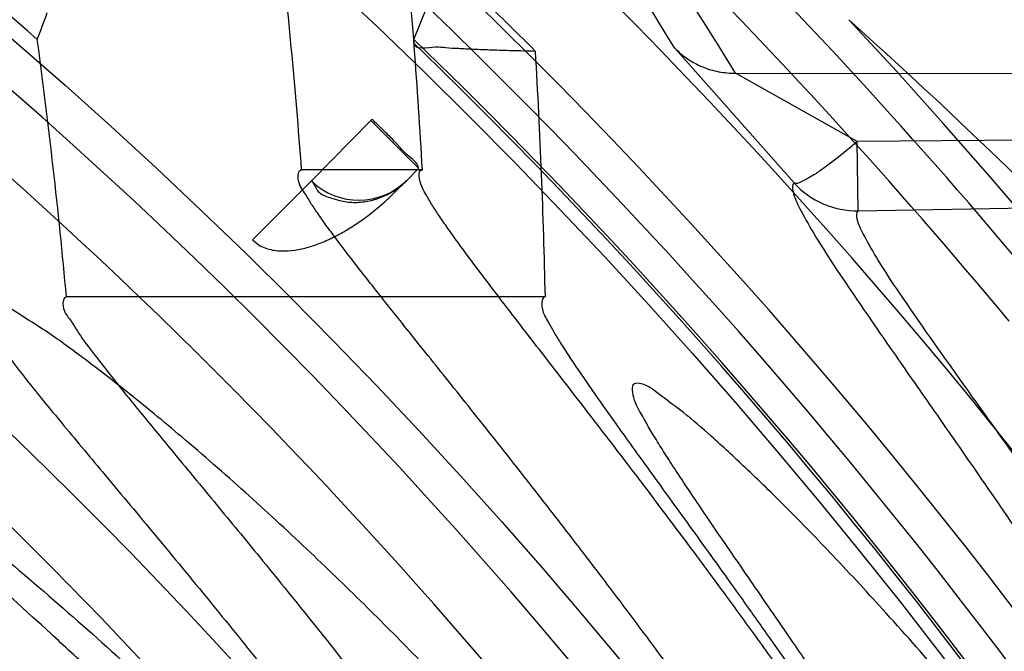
# Model space of a CAD drawing. Header units: millimetres. Extents: x 0 to 297, y 0 to 210.
# Tile 56 of 256: x 145.1383 to 145.2196, y 91.342 to 91.3942. Entities that reach past the tile are written whole.
import ezdxf

# ---------------------------------------------------------------- set-up
doc = ezdxf.new("R2010")
doc.units = ezdxf.units.MM
doc.header["$LTSCALE"] = 16.335
doc.layers.get('0').update_dxf_attribs({"linetype": 'CONTINUOUS'})
for name, color, linetype in [('01_GLOBAL', 7, 'CONTINUOUS'), ('INTFCLR_1', 7, 'CONTINUOUS'), ('INTFCLR_144815', 7, 'CONTINUOUS')]:
    doc.layers.add(name, color=color, linetype=linetype)

msp = doc.modelspace()

# ---------------------------------------------------------------- linework, layer by layer
at = {"color": 7, "linetype": 'Continuous'}
msp.add_circle((145.8748034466, 92.1344639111), 2.66, dxfattribs=at)
at = {"color": 9, "linetype": 'Continuous'}
msp.add_arc((145.8748034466, 92.1344639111), 2.6259090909, 182.9674534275, 267.0325465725, dxfattribs=at)
at = {"layer": '01_GLOBAL', "color": 7, "linetype": 'Continuous'}
msp.add_circle((145.8748034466, 92.1344639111), 2.695, dxfattribs=at)
at = {"layer": 'INTFCLR_1', "color": 6, "linetype": 'Continuous'}
for radius in [0.4224162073, 0.4014439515]:
    msp.add_arc((144.8596077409, 91.07026820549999), radius, 270, 90.00000002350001, dxfattribs=at)
at = {"layer": 'INTFCLR_1', "color": 9, "linetype": 'Continuous'}
for points, knots in [([(145.235167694, 90.93964664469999), (145.2359987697, 90.94190808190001), (145.2376274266, 90.94647450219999), (145.2407305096, 90.9557351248), (145.2457654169, 90.9723575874), (145.2504341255, 90.9918676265), (145.2535169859, 91.00930456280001), (145.2548129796, 91.01820820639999), (145.2554818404, 91.0233579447), (145.2570256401, 91.03628652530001), (145.2586297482, 91.05837735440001), (145.2583725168, 91.0844406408), (145.2571603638, 91.1013307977), (145.2563978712, 91.1091297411), (145.2558364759, 91.114316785), (145.2541019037, 91.12831663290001), (145.2501634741, 91.1507342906), (145.2444881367, 91.1726209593), (145.2404287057, 91.1856112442), (145.2389019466, 91.1902577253), (145.2365792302, 91.1971022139), (145.2313391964, 91.2114116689), (145.2222901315, 91.2324134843), (145.211984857, 91.2522549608), (145.2048007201, 91.26446751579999), (145.2014430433, 91.2699038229), (145.1992124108, 91.27344744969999), (145.1931796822, 91.28276721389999), (145.1830706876, 91.2970707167), (145.1690288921, 91.3144833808), (145.1571354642, 91.32753546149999), (145.1488272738, 91.335878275), (145.1442335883, 91.34029544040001), (145.1378598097, 91.34625257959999), (145.1289384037, 91.35405272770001), (145.1192814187, 91.3616211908), (145.1131582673, 91.3659752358), (145.1101748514, 91.3679776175), (145.1077179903, 91.36955505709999), (145.1055301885, 91.37087160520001), (145.1036031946, 91.37188262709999), (145.1025200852, 91.37238560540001), (145.1016575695, 91.37269323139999), (145.1010609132, 91.3728325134), (145.1005598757, 91.3727568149), (145.1004622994, 91.3722852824), (145.1007027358, 91.3717640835), (145.1011202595, 91.3710418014), (145.1017948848, 91.3701326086), (145.1026939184, 91.3690240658), (145.1038249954, 91.36772389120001), (145.1051758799, 91.366231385), (145.106740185, 91.36454834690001), (145.1092045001, 91.36193938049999), (145.1127127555, 91.35827210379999), (145.1192604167, 91.3514013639), (145.126411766, 91.34369308), (145.1329263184, 91.3363257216), (145.1369531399, 91.33164093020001), (145.143428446, 91.32395035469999), (145.1533417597, 91.3114874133), (145.1663378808, 91.2933552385), (145.175744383, 91.2785527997), (145.1819029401, 91.2680164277), (145.1860815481, 91.2606058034), (145.1932904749, 91.24707920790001), (145.2029180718, 91.2266527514), (145.209559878, 91.2096225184), (145.212649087, 91.20079273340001)], [0, 0, 0, 0, 0.0103790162, 0.0208837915, 0.0420711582, 0.08518389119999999, 0.1071959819, 0.1183353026, 0.1239410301, 0.1295663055, 0.1744258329, 0.2192337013, 0.2417180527, 0.2473539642, 0.2529903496, 0.2641931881, 0.3081223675, 0.3509244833, 0.3614867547, 0.3667496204, 0.3719934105, 0.3926231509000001, 0.4323812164, 0.470412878, 0.488854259, 0.4934078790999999, 0.4979383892, 0.5068921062, 0.5412323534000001, 0.5733304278, 0.6031976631, 0.6172528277, 0.6240454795, 0.630650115, 0.6548352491, 0.6750685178, 0.6834752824, 0.6871962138, 0.6905460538, 0.6960524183, 0.6981915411, 0.6999110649, 0.7012078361, 0.7020914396, 0.7026255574, 0.7031007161, 0.7038824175, 0.7050749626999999, 0.7066970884, 0.7087489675, 0.7112252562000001, 0.7141187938, 0.7174211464, 0.7211233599, 0.729578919, 0.7392839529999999, 0.762009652, 0.7748693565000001, 0.7816473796, 0.7886214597, 0.8181786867, 0.8502212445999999, 0.8846823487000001, 0.8936821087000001, 0.9027944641, 0.9213301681, 0.9597016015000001, 1, 1, 1, 1]), ([(145.2192099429, 91.2001967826), (145.2160588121, 91.20898981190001), (145.2092828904, 91.22594927), (145.1994698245, 91.2462712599), (145.1921239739, 91.25972534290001), (145.1878648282, 91.2670981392), (145.1815839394, 91.27758652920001), (145.1719904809, 91.2923196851), (145.1587431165, 91.31035507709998), (145.14864185, 91.322744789), (145.1420434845, 91.3303895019), (145.1379380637, 91.33504834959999), (145.1312965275, 91.3423736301), (145.124001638, 91.3500407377), (145.1173362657, 91.3568547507), (145.1137384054, 91.36052124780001), (145.111259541, 91.3630701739), (145.109155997, 91.3652875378), (145.1075467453, 91.3669639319), (145.1039795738, 91.37126840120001), (145.1053256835, 91.37126820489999)], [0, 0, 0, 0, 0.1351411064, 0.2639657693, 0.3262515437, 0.3568857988, 0.3871506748, 0.5031238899, 0.6110823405, 0.7107727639, 0.7343091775, 0.7571888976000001, 0.8006105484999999, 0.8773801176, 0.9101731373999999, 0.9387430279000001, 0.9512497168, 0.9624026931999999, 0.9805243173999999, 1, 1, 1, 1]), ([(145.1053256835, 91.37126820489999), (145.1058354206, 91.3712681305), (145.1084302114, 91.3702416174), (145.1114097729, 91.368499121), (145.114679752, 91.3664418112), (145.1177098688, 91.36444481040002), (145.1239326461, 91.36010616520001), (145.1337472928, 91.3525686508), (145.1428234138, 91.3447978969), (145.1493077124, 91.338863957), (145.1539781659, 91.3344671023), (145.1624222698, 91.3261665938), (145.1745124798, 91.3131815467), (145.1887911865, 91.29585590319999), (145.1990766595, 91.2816176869), (145.2052148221, 91.27234000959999), (145.2074832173, 91.268814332), (145.2108964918, 91.26340759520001), (145.2181971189, 91.2512662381), (145.2286731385, 91.2315365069), (145.2378781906, 91.2106406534), (145.2432089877, 91.1964014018), (145.2455710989, 91.1895927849), (145.247123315, 91.1849719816), (145.2512489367, 91.17205836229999), (145.2570185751, 91.1502977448), (145.2610247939, 91.1279966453), (145.262788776, 91.1140712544), (145.2633595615, 91.10891295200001), (145.2641347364, 91.10115794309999), (145.2653671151, 91.0843629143), (145.2656287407, 91.0584419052), (145.2639975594, 91.0364740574), (145.2624282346, 91.0236195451), (145.2617481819, 91.01849828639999), (145.2604303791, 91.00964310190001), (145.2572949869, 90.99229775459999), (145.2525471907, 90.9728939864), (145.2474296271, 90.9563683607), (145.2442749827, 90.94715947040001), (145.2426192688, 90.9426185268), (145.2417743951, 90.94036969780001)], [0, 0, 0, 0, 0.0031306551, 0.0166311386, 0.0214593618, 0.0268204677, 0.03892666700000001, 0.0680356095, 0.1027865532, 0.1122690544, 0.1220182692, 0.1421808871, 0.1849821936, 0.2309157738, 0.2799873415, 0.2927705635, 0.2992370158, 0.3057352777, 0.3320402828, 0.3862318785, 0.4428084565, 0.4721382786, 0.4795908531, 0.487069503, 0.5020757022, 0.562848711, 0.6251729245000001, 0.641061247, 0.6490543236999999, 0.6570463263, 0.6889269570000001, 0.7524525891, 0.8160592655, 0.8240370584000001, 0.8319876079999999, 0.8477879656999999, 0.8790177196, 0.9402188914, 0.9703170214, 0.9852457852, 1, 1, 1, 1])]:
    msp.add_open_spline(points, degree=3, knots=knots, dxfattribs=at)
at = {"layer": 'INTFCLR_1', "color": 6, "linetype": 'Continuous'}
for points, knots in [([(145.1350652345, 91.37126820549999), (145.1342109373, 91.37126820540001), (145.1357546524, 91.3683275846), (145.1370803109, 91.3667054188), (145.1392467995, 91.36385886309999), (145.1419201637, 91.3606392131), (145.145337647, 91.3565301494), (145.149332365, 91.3517583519), (145.1536170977, 91.34656836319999), (145.1578478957, 91.34135293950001), (145.1617862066, 91.3363852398), (145.1654017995, 91.331722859), (145.1686896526, 91.3273862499), (145.1716611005, 91.3233823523), (145.1743369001, 91.31970203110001), (145.176743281, 91.3163294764), (145.1789048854, 91.31324522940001), (145.1808385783, 91.31044103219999), (145.1825660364, 91.30789847), (145.1841084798, 91.3055965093), (145.185490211, 91.3035084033), (145.1867189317, 91.3016307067), (145.1878098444, 91.2999462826), (145.1887779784, 91.29843766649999), (145.1896459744, 91.2970737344), (145.1906214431, 91.2955292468), (145.191753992, 91.2937193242), (145.1928766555, 91.2919021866), (145.1938510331, 91.29030917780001), (145.1946912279, 91.28892487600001), (145.1956155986, 91.28738878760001), (145.1966371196, 91.28567497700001), (145.1977643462, 91.2837631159), (145.1990081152, 91.2816272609), (145.2003754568, 91.2792470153), (145.201880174, 91.2765873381), (145.2035347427, 91.2736120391), (145.2053542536, 91.2702751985), (145.2073580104, 91.2665186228), (145.2095596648, 91.2622861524), (145.2119715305, 91.25751282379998), (145.214608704, 91.2521191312), (145.2174929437, 91.2459939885), (145.220642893, 91.2390035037), (145.2240752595, 91.2309767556), (145.227802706, 91.2217082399), (145.2318351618, 91.21090431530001), (145.2361179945, 91.19831684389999), (145.2403681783, 91.18429274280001), (145.2442872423, 91.16942297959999), (145.2476657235, 91.15438159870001), (145.2504753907, 91.1392991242), (145.2527156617, 91.12423526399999), (145.2543982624, 91.1091876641), (145.2555287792, 91.0941918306), (145.256117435, 91.079233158), (145.2561708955, 91.0643352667), (145.2556951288, 91.0494844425), (145.2546936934, 91.0346826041), (145.2531693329, 91.01994161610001), (145.2511191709, 91.00523180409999), (145.2485428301, 90.9905728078), (145.2454275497, 90.9759328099), (145.2417708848, 90.9613303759), (145.2376203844, 90.94696810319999), (145.2332204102, 90.9335438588), (145.2288852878, 90.92162630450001), (145.2248596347, 90.9114479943), (145.2211587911, 90.90270194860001), (145.2177663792, 90.89512937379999), (145.2146668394, 90.8885329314), (145.2118379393, 90.8827508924), (145.2092594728, 90.87766290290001), (145.2069119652, 90.8731710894), (145.2047820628, 90.869201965), (145.2028538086, 90.86569136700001), (145.2011073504, 90.8625761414), (145.1995253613, 90.8598041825), (145.1980916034, 90.85733143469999), (145.1967959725, 90.8551286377), (145.1956290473, 90.85316932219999), (145.1945782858, 90.85142412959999), (145.1936278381, 90.84986076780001), (145.1927650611, 90.8484539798), (145.1919665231, 90.8471621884), (145.1911689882, 90.845881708), (145.1903111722, 90.84451464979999), (145.1893416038, 90.842982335), (145.1882509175, 90.8412749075), (145.1870226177, 90.8393719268), (145.1856376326, 90.83725116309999), (145.1840803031, 90.8348962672), (145.1823329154, 90.83229124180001), (145.1803729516, 90.82941478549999), (145.1781781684, 90.82624664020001), (145.1757236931, 90.82276863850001), (145.1729902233, 90.8189712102), (145.1699514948, 90.8148382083), (145.1665806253, 90.81035527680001), (145.1628687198, 90.8055344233), (145.1588145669, 90.8003903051), (145.1544498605, 90.7949847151), (145.149996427, 90.78957611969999), (145.1458273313, 90.78459071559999), (145.1422457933, 90.7802896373), (145.1394492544, 90.7769290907), (145.1371773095, 90.773959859), (145.1358081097, 90.7722873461), (145.134193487, 90.7692682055), (145.1350652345, 90.7692682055)], [0, 0, 0, 0, 0.0038604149, 0.007501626, 0.0124785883, 0.0188917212, 0.0268498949, 0.0364677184, 0.0470694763, 0.05724446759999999, 0.0668187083, 0.0757144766, 0.08390537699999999, 0.0914099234, 0.09824517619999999, 0.1044667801, 0.1101313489, 0.1152642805, 0.1198589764, 0.1240215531, 0.1277856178, 0.1311734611, 0.1341617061, 0.1368541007, 0.1392736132, 0.1414672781, 0.1451087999, 0.148921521, 0.1511192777, 0.1535471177, 0.1562389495, 0.1592204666, 0.1625628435, 0.1662680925, 0.1703891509, 0.1749670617, 0.1800766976, 0.185772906, 0.1921414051, 0.1993155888, 0.2073311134, 0.2163077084, 0.2264451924, 0.2379233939, 0.2509534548, 0.2658909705, 0.2830621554, 0.3030578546, 0.3259639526, 0.3492662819, 0.3725305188, 0.395610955, 0.4185782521, 0.4413347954, 0.4640172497, 0.4865192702, 0.5089682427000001, 0.5313242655, 0.5536477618, 0.5759939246, 0.5982772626, 0.6207472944, 0.6432362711, 0.6658996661, 0.6887559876, 0.7107777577, 0.7297237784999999, 0.7460531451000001, 0.7602331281, 0.7726347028, 0.7835467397, 0.7931663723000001, 0.8017211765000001, 0.8093215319, 0.8160683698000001, 0.8220757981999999, 0.8274205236, 0.83220661, 0.8364980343, 0.8403367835, 0.8437547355, 0.8468031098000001, 0.8495420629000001, 0.8520223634, 0.8542604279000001, 0.8564046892, 0.8588391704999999, 0.8615533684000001, 0.8645986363, 0.8679945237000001, 0.8717882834, 0.8760445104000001, 0.8807522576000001, 0.8859628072, 0.8917731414, 0.8981681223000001, 0.9051985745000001, 0.9129160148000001, 0.9213486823, 0.930543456, 0.9404096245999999, 0.9509435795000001, 0.9619432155, 0.9720502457, 0.9803711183, 0.9870628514, 0.9922716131, 0.9960607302, 1, 1, 1, 1]), ([(145.1350652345, 90.7692682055), (145.1360387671, 90.7692682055), (145.1377271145, 90.77040596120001), (145.1403228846, 90.77196865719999), (145.1432989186, 90.7741311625), (145.1469787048, 90.7769487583), (145.1513602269, 90.78054609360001), (145.156189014, 90.78473927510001), (145.1610884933, 90.78922212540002), (145.16571304, 90.7936532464), (145.1699506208, 90.7978753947), (145.1738079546, 90.80185999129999), (145.1773032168, 90.80558700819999), (145.1804624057, 90.8090520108), (145.1833068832, 90.8122538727), (145.1858602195, 90.8151948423), (145.1881553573, 90.8178946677), (145.1902110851, 90.8203591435), (145.1920499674, 90.8226010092), (145.1936917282, 90.8246337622), (145.195161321, 90.8264787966), (145.1964960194, 90.82817546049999), (145.197810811, 90.82986574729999), (145.1992115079, 90.83168840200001), (145.2006985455, 90.83364987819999), (145.2021699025, 90.8356183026), (145.203615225, 90.83757754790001), (145.2051191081, 90.8396441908), (145.2067839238, 90.8419664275), (145.2086446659, 90.8446056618), (145.2107239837, 90.8476123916), (145.2130437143, 90.8510414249), (145.2156231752, 90.85494957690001), (145.2184823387, 90.85940686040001), (145.2216518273, 90.8645112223), (145.2251614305, 90.87037537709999), (145.229038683, 90.8771369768), (145.2333125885, 90.884978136), (145.2380078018, 90.89411228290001), (145.2431555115, 90.9048590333), (145.2486552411, 90.91737134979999), (145.2541538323, 90.9312561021), (145.2592951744, 90.9458952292), (145.2638614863, 90.9607341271), (145.2678132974, 90.9756278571), (145.2711637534, 90.9905604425), (145.2739112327, 91.005452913), (145.2760779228, 91.0203457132), (145.2776685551, 91.03517539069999), (145.2786982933, 91.0499655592), (145.2791763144, 91.06470155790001), (145.2791102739, 91.0793859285), (145.2785051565, 91.09402740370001), (145.2773642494, 91.1086166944), (145.2756872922, 91.1231600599), (145.2734729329, 91.13765537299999), (145.2707211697, 91.1520804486), (145.2674209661, 91.16646759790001), (145.2635667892, 91.1807987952), (145.259139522, 91.19509062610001), (145.254151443, 91.2092704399), (145.2488018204, 91.2228033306), (145.2434345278, 91.23506080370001), (145.238408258, 91.245610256), (145.2338248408, 91.2545835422), (145.2296571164, 91.2622860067), (145.2258775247, 91.26893157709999), (145.2224553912, 91.2746994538), (145.2193628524, 91.2797261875), (145.216567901, 91.28412676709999), (145.2140471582, 91.2879848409), (145.2117761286, 91.29137679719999), (145.209737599, 91.2943566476), (145.2079066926, 91.2969818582), (145.20627007, 91.2992895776), (145.2048016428, 91.30132990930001), (145.203482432, 91.3031390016), (145.202221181, 91.30484800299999), (145.2009100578, 91.3066043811), (145.1994654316, 91.308515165), (145.1979774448, 91.3104559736), (145.1964846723, 91.3123763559), (145.1949729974, 91.31429626), (145.1933137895, 91.31637424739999), (145.1914604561, 91.3186591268), (145.1893845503, 91.3211745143), (145.1870661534, 91.32393108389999), (145.1844777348, 91.3269433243), (145.1815962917, 91.3302189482), (145.1783918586, 91.3337676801), (145.174841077, 91.3375879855), (145.1709238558, 91.34167041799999), (145.1666153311, 91.3459993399), (145.1619164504, 91.3505367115), (145.1569054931, 91.35515789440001), (145.1519289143, 91.3595100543), (145.1473729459, 91.36327579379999), (145.1435388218, 91.36622737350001), (145.1404516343, 91.3684830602), (145.1377826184, 91.3700958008), (145.1360568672, 91.37126820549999), (145.1350652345, 91.37126820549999)], [0, 0, 0, 0, 0.0042187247, 0.0081401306, 0.0133978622, 0.0200459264, 0.0282638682, 0.0379443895, 0.0477615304, 0.05703690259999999, 0.0656973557, 0.0736821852, 0.0810680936, 0.0878383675, 0.0940009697, 0.0996271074, 0.1047154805, 0.1093563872, 0.1135342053, 0.1172803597, 0.1206792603, 0.1237557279, 0.1266349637, 0.1299589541, 0.1337168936, 0.1373013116, 0.1406085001, 0.1442672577, 0.148377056, 0.1529904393, 0.1582606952, 0.164218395, 0.1709303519, 0.1785521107, 0.1871652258, 0.1969659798, 0.2081658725, 0.2209392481, 0.2356613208, 0.2526660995, 0.2725685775, 0.2948769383, 0.3173640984, 0.3397873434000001, 0.3621386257, 0.3841211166, 0.4060891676, 0.4277469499, 0.4493218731, 0.470705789, 0.4919793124, 0.5131981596, 0.5343255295, 0.5554668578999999, 0.5765984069, 0.5977513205, 0.6189954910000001, 0.6402209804, 0.6617015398, 0.6832900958, 0.7050415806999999, 0.7268239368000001, 0.7463339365, 0.7630160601, 0.7774553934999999, 0.7899931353, 0.8009638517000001, 0.8105830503, 0.8190545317, 0.8265380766, 0.8331730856, 0.8390248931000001, 0.8442268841, 0.8488182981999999, 0.8528943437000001, 0.8564866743, 0.8597116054, 0.8625968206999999, 0.8656908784, 0.8692094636, 0.8729771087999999, 0.8762884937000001, 0.879749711, 0.8835661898, 0.8878115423, 0.8924986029, 0.8976989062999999, 0.9034198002, 0.9097088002, 0.9166034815, 0.9241390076, 0.9323094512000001, 0.9411199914, 0.9506041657, 0.9606137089, 0.9706541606, 0.9792553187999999, 0.9862062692, 0.9916647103, 0.9957028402, 1, 1, 1, 1])]:
    msp.add_open_spline(points, degree=3, knots=knots, dxfattribs=at)
at = {"layer": 'INTFCLR_144815', "color": 6, "linetype": 'Continuous'}
for p, q in [((145.1708193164, 91.39254576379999), (145.1719169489, 91.3952673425)), ((145.170845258, 91.3922045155), (145.1708193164, 91.39254576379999)), ((145.167269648, 91.3858497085), (145.1712247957, 91.38189456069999)), ((145.1715348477, 91.38176808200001), (145.1615550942, 91.38176808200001)), ((145.1575095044, 91.375987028), (145.1579327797, 91.37561424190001)), ((145.1816919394, 91.37126820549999), (145.1421340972, 91.37126820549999))]:
    msp.add_line(p, q, dxfattribs=at)
at = {"layer": 'INTFCLR_144815', "color": 9, "linetype": 'Continuous'}
for p, q in [((145.1923772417, 91.3918261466), (145.2022340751, 91.3806847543)), ((145.1974079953, 91.38975311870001), (145.3833866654, 91.3896091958)), ((145.2074409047, 91.3840980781), (145.1974079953, 91.38975311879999)), ((145.1673760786, 91.3859561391), (145.167269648, 91.3858497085)), ((145.3950393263, 91.3856587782), (145.207440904, 91.384098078)), ((145.207540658, 91.3783845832), (145.2074409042, 91.384098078)), ((145.207540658, 91.3783845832), (145.4045793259, 91.3818247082)), ((145.1623717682, 91.3808500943), (145.1575090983, 91.37598742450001)), ((145.1692907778, 91.3799512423), (145.1702395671, 91.38090003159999))]:
    msp.add_line(p, q, dxfattribs=at)
at = {"layer": 'INTFCLR_144815', "color": 7, "linetype": 'Continuous'}
for p, q in [((145.1672696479, 91.3858497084), (145.1623715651, 91.3808502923)), ((145.1702395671, 91.38090003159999), (145.1712227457, 91.3818832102))]:
    msp.add_line(p, q, dxfattribs=at)
at = {"layer": 'INTFCLR_144815', "color": 6, "linetype": 'Continuous'}
for radius in [0.4466793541, 0.4256665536]:
    msp.add_circle((144.8596077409, 91.07026820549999), radius, dxfattribs=at)
for centre, radius, start, end in [((144.8596077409, 91.07026820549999), 0.6157754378, 313.9937911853, 154.5150993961), ((144.8596077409, 91.07026820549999), 0.5947754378, 312.9543589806, 154.5144414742), ((144.8596077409, 91.07026820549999), 0.5751005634, 282.2440355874, 71.2863570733), ((144.8596077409, 91.07026820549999), 0.4627266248, 45.0000000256, 314.9999999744), ((144.8596077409, 91.07026820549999), 0.4618985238, 44.999999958, 315.000000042), ((144.8596077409, 91.07026820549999), 0.461229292, 44.99999997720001, 315.0000000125), ((144.8596077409, 91.07026820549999), 0.4169682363, 25.6072723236, 64.3927276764), ((144.8596077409, 91.07026820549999), 0.4537777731, 308.490992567, 51.50900743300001), ((144.8596077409, 91.07026820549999), 0.3959554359, 27.0737153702, 62.92628462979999), ((144.8596077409, 91.07026820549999), 0.427, 49.00338864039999, 53.67786710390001), ((144.8596077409, 91.07026820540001), 0.454358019, 45.0015778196, 46.9088239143), ((144.8596077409, 91.07026820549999), 0.4682794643, 39.6819480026, 45.0983368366), ((144.3960945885, 91.6714026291), 0.7941968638, 339.4442838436, 339.6143342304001), ((144.8596077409, 91.07026820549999), 0.4747905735, 316.9838592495, 43.0161407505), ((144.8596077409, 91.07026820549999), 0.4480128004, 313.9992414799, 46.00075850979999)]:
    msp.add_arc(centre, radius, start, end, dxfattribs=at)
at = {"layer": 'INTFCLR_144815', "color": 9, "linetype": 'Continuous'}
for centre, radius, start, end in [((144.8596077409, 91.07026820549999), 0.5712784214, 292.4997540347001, 54.0964566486), ((144.8596102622, 91.0702693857), 0.5153523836, 292.4997540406, 54.09645665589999), ((144.8596257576, 91.0702725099), 0.5066391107, 311.2505121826, 48.7494878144), ((144.8451713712, 91.1800509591), 0.4066947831, 31.3807382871, 39.5495269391), ((144.8450203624, 91.1732766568), 0.4135687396, 31.5629655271, 39.7106601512), ((144.856240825, 91.01863865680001), 0.5378691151, 41.6203156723, 47.9152908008), ((144.8596077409, 91.07026820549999), 0.4720440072, 39.8280604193, 45.2874589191), ((144.859607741, 91.07026820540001), 0.4617768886, 314.0862202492, 45.9137797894), ((144.8596077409, 91.07026820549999), 0.450734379, 313.8592910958, 46.1407088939), ((144.8565207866, 91.0048857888), 0.5236497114, 43.1339494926, 48.0227414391), ((144.8596077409, 91.07026820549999), 0.4477854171, 314.0319604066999, 45.9680396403), ((145.2074233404, 91.3853851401), 0.007001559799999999, 222.1699764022, 270.9600886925)]:
    msp.add_arc(centre, radius, start, end, dxfattribs=at)
at = {"layer": 'INTFCLR_144815', "color": 7, "linetype": 'Continuous'}
msp.add_arc((145.1662804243, 91.3848598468), 0.005599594, 225.7314701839, 314.9951346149, dxfattribs=at)
at = {"layer": 'INTFCLR_144815', "color": 6, "linetype": 'Continuous'}
for centre, major_axis, ratio, start_param, end_param in [((144.8596077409, 91.3414269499), (0, 0.4069448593), 0.7456587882, -1.4715015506, -1.4214932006), ((144.8596077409, 91.34982097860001), (0, 0.4195423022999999), 0.7456587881, -1.4945750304, -1.4459313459), ((144.8596077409, 91.3246410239), (0, 0.3817531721), 0.7456587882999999, -1.4483509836, -1.3919686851), ((144.8596077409, 91.35821713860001), (0, 0.4321429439), 0.7456587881, -1.5405909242, -1.4935702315)]:
    msp.add_ellipse(centre, major_axis=major_axis, ratio=ratio, start_param=start_param, end_param=end_param, dxfattribs=at)
for points, knots in [([(145.1808785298, 91.3915566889), (145.1802378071, 91.39157118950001), (145.1790283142, 91.39160153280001), (145.1773276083, 91.3916564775), (145.1758432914, 91.3917108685), (145.1745959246, 91.39178008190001), (145.1735128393, 91.3918144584), (145.1724198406, 91.39200787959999), (145.1708907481, 91.3916036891), (145.170845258, 91.39220451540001)], [0, 0, 0, 0, 0.1909887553, 0.3604428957, 0.5074926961, 0.6324092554, 0.7362296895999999, 0.8204370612, 1, 1, 1, 1]), ([(145.1712247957, 91.38189456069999), (145.171146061, 91.3823780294), (145.1702630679, 91.38292126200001), (145.1694239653, 91.3839445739), (145.1684270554, 91.38491243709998), (145.16773882, 91.3856024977), (145.1673760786, 91.3859561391)], [0, 0, 0, 0, 0.2624710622, 0.4760695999, 0.72854725, 1, 1, 1, 1]), ([(145.2825648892, 91.07026820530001), (145.2825648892, 91.0724680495), (145.282532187, 91.07686829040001), (145.2823850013, 91.08346837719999), (145.2821395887, 91.0900684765), (145.2817957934, 91.0966686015), (145.2813534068, 91.10326862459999), (145.2808121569, 91.1098685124), (145.280171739, 91.116467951), (145.2794317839, 91.12306678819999), (145.2785919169, 91.12966449), (145.2776516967, 91.1362607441), (145.2766107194, 91.1428547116), (145.2754685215, 91.1494457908), (145.2742247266, 91.1560327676), (145.2728788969, 91.162614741), (145.2714307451, 91.1691900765), (145.2698799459, 91.1757574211), (145.2682264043, 91.1823145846), (145.2664700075, 91.1888596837), (145.2646109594, 91.1953899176), (145.2626494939, 91.2019027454), (145.260586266, 91.2083946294), (145.2584220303, 91.21486222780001), (145.2561580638, 91.22130118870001), (145.2537958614, 91.2277072), (145.2513375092, 91.2340750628), (145.2487855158, 91.24039929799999), (145.2461430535, 91.2466736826), (145.243413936, 91.25289146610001), (145.2406027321, 91.2590452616), (145.2377148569, 91.2651270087), (145.2347566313, 91.2711280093), (145.2317353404, 91.277038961), (145.2286592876, 91.2828499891), (145.2255378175, 91.28855072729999), (145.2223813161, 91.2941304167), (145.2192011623, 91.29957806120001), (145.2160096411, 91.30488260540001), (145.2128197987, 91.31003316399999), (145.2096452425, 91.3150192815), (145.2064998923, 91.319831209), (145.2033976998, 91.32446017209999), (145.2003523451, 91.3288986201), (145.1973769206, 91.33314045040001), (145.1944836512, 91.33718115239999), (145.1916836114, 91.34101794), (145.1889866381, 91.34464961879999), (145.1864013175, 91.3480763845), (145.1839350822, 91.3512995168), (145.1815937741, 91.35432180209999), (145.1793814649, 91.357147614), (145.1773002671, 91.35978303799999), (145.1753509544, 91.3622350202), (145.1735333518, 91.364510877), (145.1718468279, 91.36661771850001), (145.1702903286, 91.3685624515), (145.168862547, 91.3703516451), (145.1675620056, 91.371991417), (145.1663872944, 91.37348740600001), (145.1653367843, 91.374844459), (145.1644092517, 91.3760681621), (145.1636017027, 91.3771604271), (145.1629160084, 91.3781335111), (145.1623391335, 91.3789669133), (145.1618093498, 91.3798980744), (145.161227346, 91.38056444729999), (145.1612445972, 91.38176247), (145.1615550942, 91.38176808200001)], [0, 0, 0, 0, 0.0193188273, 0.0386418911, 0.05797372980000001, 0.0773181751, 0.0966800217, 0.1160624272, 0.1354702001, 0.1549057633, 0.1743738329, 0.1938759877, 0.2134167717, 0.2329964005, 0.2526187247, 0.2722829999, 0.2919923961, 0.3117443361, 0.3315407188, 0.3513772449, 0.37125414, 0.391164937, 0.4111075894, 0.4310729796, 0.4510561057, 0.4710451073, 0.4910305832, 0.5109984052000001, 0.5309330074, 0.5508166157, 0.5706284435, 0.590344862, 0.6099392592, 0.6293819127, 0.6486401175, 0.6676780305, 0.6864570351, 0.7049360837, 0.7230721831, 0.7408210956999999, 0.7581383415, 0.7749801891, 0.7913047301, 0.8070730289, 0.822250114, 0.8368060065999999, 0.8507161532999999, 0.8639624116, 0.8765312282, 0.8884132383, 0.8996029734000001, 0.9101049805, 0.9199296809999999, 0.9290934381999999, 0.9376135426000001, 0.9455077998, 0.9527934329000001, 0.9594885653, 0.9656100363, 0.9711731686, 0.9761922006, 0.9806816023, 0.9846553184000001, 0.9881278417, 0.9911127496, 0.9936230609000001, 0.9972727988, 1, 1, 1, 1]), ([(145.1715348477, 90.75876832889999), (145.1712150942, 90.75877420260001), (145.1712119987, 90.7600066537), (145.1717859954, 90.7606973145), (145.1723169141, 90.76165810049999), (145.1728921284, 90.7625179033), (145.1735763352, 90.7635211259), (145.1743814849, 90.7646468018), (145.17530592, 90.76590735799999), (145.1763525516, 90.7673048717), (145.1775225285, 90.7688449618), (145.1788179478, 90.77053327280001), (145.1802417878, 90.7723776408), (145.1817966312, 90.7743857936), (145.1834827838, 90.77656326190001), (145.1852973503, 90.77891214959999), (145.1872357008, 90.7814329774), (145.189295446, 90.7841297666), (145.1914790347, 90.78701356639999), (145.1937896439, 90.79009740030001), (145.1962240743, 90.79338687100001), (145.1987743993, 90.7968818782), (145.2014309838, 90.8005803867), (145.2041860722, 90.8044833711), (145.2070298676, 90.8085892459), (145.2099514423, 90.81289490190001), (145.2129388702, 90.817395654), (145.215979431, 90.8220852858), (145.2190598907, 90.8269562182), (145.2221667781, 90.8319996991), (145.2252866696, 90.83720604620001), (145.2284064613, 90.84256492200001), (145.2315136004, 90.8480656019), (145.2345962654, 90.8536972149), (145.2376434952, 90.8594489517), (145.2406452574, 90.8653102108), (145.2435925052, 90.8712707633), (145.2464771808, 90.87732085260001), (145.2492921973, 90.8834512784), (145.2520314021, 90.8896534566), (145.2546894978, 90.8959194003), (145.2572619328, 90.9022416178), (145.2597453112, 90.9086143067), (145.2621317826, 90.9150187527), (145.2644188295, 90.921447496), (145.2666074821, 90.927902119), (145.2687002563, 90.9343905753), (145.2706975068, 90.94091510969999), (145.2725965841, 90.9474676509), (145.2743963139, 90.9540444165), (145.2760946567, 90.9606370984), (145.2776905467, 90.96723941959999), (145.2791843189, 90.97385019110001), (145.2805765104, 90.98046922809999), (145.2818676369, 90.98709652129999), (145.2830580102, 90.9937313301), (145.2841477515, 91.0003718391), (145.2851369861, 91.0070158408), (145.2860260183, 91.01366199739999), (145.2868152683, 91.0203099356), (145.2875051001, 91.02695916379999), (145.2880958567, 91.0336093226), (145.2885878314, 91.04025993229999), (145.2889813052, 91.0469109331), (145.289276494, 91.0535620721), (145.2894735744, 91.06021341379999), (145.2895726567, 91.0668647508), (145.2895738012, 91.0735161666), (145.2894770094, 91.0801674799), (145.2892822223, 91.0868188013), (145.2889893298, 91.09346994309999), (145.2885981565, 91.1001209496), (145.2881084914, 91.1067715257), (145.2875200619, 91.1134215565), (145.2868325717, 91.1200706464), (145.2860456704, 91.126718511), (145.2851589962, 91.13336461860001), (145.2841721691, 91.14000833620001), (145.2830848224, 91.14664879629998), (145.2818965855, 91.15328508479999), (145.2806070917, 91.15991620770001), (145.2792161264, 91.166540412), (145.2777236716, 91.17315528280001), (145.27612979, 91.1797584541), (145.2744344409, 91.18634824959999), (145.2726374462, 91.1929236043), (145.2707388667, 91.19948263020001), (145.2687392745, 91.2060219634), (145.2666397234, 91.21253728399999), (145.2644415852, 91.2190240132), (145.2621464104, 91.2254777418), (145.2597562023, 91.23189351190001), (145.2572735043, 91.2382657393), (145.2547014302, 91.2445882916), (145.2520437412, 91.25085444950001), (145.2493049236, 91.25705687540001), (145.2464902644, 91.26318759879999), (145.2436059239, 91.26923801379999), (145.240658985, 91.2751989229), (145.2376574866, 91.2810606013), (145.2346104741, 91.28681281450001), (145.231527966, 91.2924449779), (145.2284209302, 91.2979462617), (145.2253011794, 91.30330580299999), (145.2221812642, 91.3085128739), (145.2190742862, 91.31355713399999), (145.2159936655, 91.3184289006), (145.2129528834, 91.323119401), (145.209965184, 91.3276210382), (145.207043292, 91.331927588), (145.2041991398, 91.3360343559), (145.2014436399, 91.33993825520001), (145.1987864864, 91.3436378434), (145.1962360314, 91.34713327), (145.1937992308, 91.35042615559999), (145.1914816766, 91.3535193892), (145.1892876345, 91.3564169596), (145.1872201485, 91.3591237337), (145.1852811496, 91.36164526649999), (145.1834716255, 91.3639875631), (145.1817917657, 91.36615689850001), (145.1802410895, 91.36815967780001), (145.1788186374, 91.3700022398), (145.1775230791, 91.3716907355), (145.1763528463, 91.3732311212), (145.1753062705, 91.37462867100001), (145.1743814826, 91.3758893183), (145.1735770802, 91.3770151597), (145.1728902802, 91.378018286), (145.1723225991, 91.3788786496), (145.1718630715, 91.3796692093), (145.171402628, 91.38041122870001), (145.1710534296, 91.38175923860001), (145.1715348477, 91.38176808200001)], [0, 0, 0, 0, 0.0014103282, 0.0032894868, 0.0045784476, 0.006109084, 0.0078878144, 0.009921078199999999, 0.0122159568, 0.0147800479, 0.0176210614, 0.0207450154, 0.0241645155, 0.0278962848, 0.0319450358, 0.0363094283, 0.0409856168, 0.0459681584, 0.0512740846, 0.0569372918, 0.0629614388, 0.06932079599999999, 0.0760170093, 0.0830428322, 0.09038864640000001, 0.09804223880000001, 0.1059886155, 0.1142106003, 0.1226891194, 0.1314036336, 0.1403327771, 0.1494548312, 0.1587482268, 0.1681920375, 0.1777662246, 0.1874518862, 0.1972313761, 0.2070885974, 0.2170088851, 0.2269790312, 0.2369874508, 0.247023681, 0.2570780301, 0.2671479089, 0.2771627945, 0.2871678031, 0.297203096, 0.3072268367, 0.3172573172, 0.3272873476, 0.3372951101, 0.3472786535, 0.3572404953, 0.3671820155, 0.3771057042, 0.38701475, 0.3969071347, 0.4067804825, 0.4166362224, 0.4264761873, 0.4363022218, 0.4461151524, 0.4559173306, 0.4657100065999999, 0.4754958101, 0.4852761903, 0.4950537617, 0.5048299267, 0.514607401, 0.5243876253, 0.5341732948, 0.5439658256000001, 0.5537677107, 0.5635801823, 0.5734055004, 0.5832449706, 0.5931003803, 0.6029729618, 0.6128636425, 0.6227732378, 0.6327028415, 0.6426530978, 0.6526214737, 0.6626060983, 0.6726078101, 0.6826271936, 0.6926651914, 0.7027189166, 0.7127821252, 0.7228511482, 0.7329216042, 0.7429877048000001, 0.7530428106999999, 0.7630790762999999, 0.7730874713, 0.7830577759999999, 0.7929782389, 0.8028356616, 0.8126154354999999, 0.8223014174, 0.8318761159, 0.8413205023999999, 0.8506146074, 0.8597374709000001, 0.8686675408, 0.8773831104, 0.8858627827, 0.8940860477, 0.9020337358, 0.9096886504, 0.9170358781, 0.9240630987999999, 0.9307608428, 0.9371226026, 0.9431446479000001, 0.9488258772, 0.9541674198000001, 0.9591725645, 0.9638462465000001, 0.9681947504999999, 0.9722253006, 0.9759458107, 0.979364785, 0.9824904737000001, 0.9853313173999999, 0.9878955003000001, 0.9901906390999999, 0.9922241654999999, 0.994002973, 0.9955336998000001, 0.9968227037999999, 0.9978766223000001, 1, 1, 1, 1]), ([(145.1579327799, 91.37561424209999), (145.158259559, 91.3754038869), (145.1590018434, 91.3751165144), (145.1601542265, 91.3750298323), (145.1612966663, 91.37516187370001), (145.1623885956, 91.37544570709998), (145.1635260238, 91.3758730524), (145.1646029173, 91.3763969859), (145.1656935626, 91.3770353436), (145.1667875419, 91.37777717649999), (145.1680206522, 91.3787469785), (145.1688546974, 91.3795151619), (145.1692907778, 91.3799512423)], [0, 0, 0, 0, 0.09043859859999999, 0.180705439, 0.2667517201, 0.3569760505, 0.4425910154, 0.5491417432, 0.6352279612, 0.7364989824, 0.8564847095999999, 1, 1, 1, 1]), ([(145.1421340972, 91.37126820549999), (145.141854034, 91.37126820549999), (145.1417650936, 91.37021038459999), (145.1424894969, 91.3693784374), (145.143367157, 91.3678777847), (145.1447612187, 91.3660934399), (145.1465613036, 91.3637858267), (145.148808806, 91.3610378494), (145.15150356, 91.3577710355), (145.1546511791, 91.35396994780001), (145.1582867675, 91.34954750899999), (145.1624048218, 91.344466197), (145.16699477, 91.33867882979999), (145.1720315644, 91.3321472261), (145.1774486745, 91.3248771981), (145.1831935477, 91.3168503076), (145.1891616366, 91.3081201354), (145.19527173, 91.2987116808), (145.2014126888, 91.2887078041), (145.2074988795, 91.2781671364), (145.2134387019, 91.26717904), (145.2191667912, 91.25580768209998), (145.2246200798, 91.24413429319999), (145.2297609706, 91.2322080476), (145.2345518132, 91.2200961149), (145.2389754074, 91.20783206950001), (145.2430148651, 91.1954618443), (145.246661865, 91.1830173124), (145.2499164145, 91.1705126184), (145.2527714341, 91.157993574), (145.2552383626, 91.14543575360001), (145.2573125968, 91.13288842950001), (145.2590034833, 91.12032425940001), (145.2603109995, 91.1077828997), (145.2612405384, 91.09525508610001), (145.2617956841, 91.08275225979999), (145.2619187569, 91.0744266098), (145.2619187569, 91.0702682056)], [0, 0, 0, 0, 0.0025344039, 0.005901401, 0.0109295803, 0.0177704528, 0.0265540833, 0.0373505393, 0.04991676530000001, 0.0648695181, 0.0820131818, 0.1017234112, 0.1240566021, 0.1488553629, 0.1763609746, 0.2060970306, 0.2381748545, 0.2720515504, 0.3076064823, 0.3443876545, 0.3821831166, 0.4206251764, 0.4595934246, 0.4987613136, 0.5381325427, 0.5774437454, 0.6167240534, 0.6558745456, 0.6947773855, 0.7336358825, 0.7720551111, 0.8105726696, 0.8487051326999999, 0.8867612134, 0.9246626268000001, 0.9623689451, 1, 1, 1, 1]), ([(145.1816919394, 91.37126820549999), (145.1813689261, 91.37126820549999), (145.181354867, 91.37002508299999), (145.1818990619, 91.3693135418), (145.1824036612, 91.36833271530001), (145.1829511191, 91.36745360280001), (145.1836029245, 91.3664285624), (145.1843702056, 91.3652784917), (145.1852510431, 91.3639914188), (145.1862478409, 91.3625655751), (145.1873615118, 91.36099545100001), (145.1885933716, 91.3592761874), (145.1899443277, 91.35740242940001), (145.1914151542, 91.3553685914), (145.1930061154, 91.3531691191), (145.1947171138, 91.3507983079), (145.1965473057, 91.3482507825), (145.1984952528, 91.34552127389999), (145.2005585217, 91.3426051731), (145.2027337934, 91.33949840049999), (145.2050166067, 91.3361978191), (145.207401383, 91.33270127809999), (145.2098813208, 91.32900788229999), (145.2124484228, 91.3251181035), (145.2150935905, 91.3210338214), (145.2178067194, 91.3167583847), (145.2205768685, 91.3122965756), (145.2233924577, 91.30765452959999), (145.2262415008, 91.3028395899), (145.2291118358, 91.297860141), (145.2319913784, 91.29272536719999), (145.2348683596, 91.2874449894), (145.2377314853, 91.2820290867), (145.2405700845, 91.276487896), (145.2433742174, 91.27083163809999), (145.2461347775, 91.26507030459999), (145.2488435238, 91.25921354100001), (145.2514930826, 91.25327056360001), (145.2540769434, 91.2472500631), (145.2565894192, 91.2411601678), (145.2590255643, 91.23500850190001), (145.2613812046, 91.2288019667), (145.2636527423, 91.2225470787), (145.2658372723, 91.2162495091), (145.2679322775, 91.20991477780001), (145.2699358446, 91.203547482), (145.2718463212, 91.1971521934), (145.2736625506, 91.19073257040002), (145.275383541, 91.18429233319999), (145.2770086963, 91.1778343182), (145.2785375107, 91.171361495), (145.2799697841, 91.1648759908), (145.281305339, 91.1583801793), (145.282544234, 91.1518756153), (145.2836865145, 91.14536413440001), (145.2847323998, 91.1388467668), (145.285682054, 91.13232495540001), (145.2865357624, 91.12579938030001), (145.2872937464, 91.1192711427), (145.2879563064, 91.1127405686), (145.2885236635, 91.10620849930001), (145.2889960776, 91.09967506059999), (145.2893737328, 91.0931409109), (145.2896568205, 91.0866060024), (145.2898454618, 91.0800708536), (145.2899397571, 91.0735353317), (145.2899397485, 91.06699989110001), (145.2898454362, 91.0604643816), (145.2896567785, 91.0539292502), (145.2893736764, 91.04739438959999), (145.2889960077, 91.040860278), (145.2885235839, 91.034326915), (145.2879562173, 91.0277949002), (145.2872936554, 91.02126443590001), (145.2865356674, 91.0147362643), (145.2856819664, 91.00821082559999), (145.2847323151, 91.0016890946), (145.283686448, 90.99517188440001), (145.2825441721, 90.98866045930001), (145.2813053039, 90.98215605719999), (145.2799697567, 90.9756602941), (145.2785375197, 90.9691749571), (145.277008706, 90.9627021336), (145.2753835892, 90.95624426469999), (145.2736625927, 90.9498039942), (145.2718464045, 90.94338450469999), (145.2699359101, 90.9369891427), (145.2679323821, 90.9306219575), (145.2658373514, 90.9242871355), (145.2636528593, 90.9179896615), (145.2613812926, 90.91173468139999), (145.2590256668, 90.9055281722), (145.2565895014, 90.8993764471), (145.2540770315, 90.8932865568), (145.2514931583, 90.8872660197), (145.2488435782, 90.8813229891), (145.2461348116, 90.8754661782), (145.2433742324, 90.86970480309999), (145.2405700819, 90.8640485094), (145.2377314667, 90.8585072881), (145.2348683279, 90.85309136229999), (145.2319913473, 90.8478109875), (145.2291118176, 90.8426762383), (145.2262415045, 90.8376968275), (145.2233924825, 90.83288192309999), (145.220576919, 90.8282399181), (145.2178068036, 90.8237781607), (145.2150937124, 90.8195027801), (145.2124485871, 90.8154185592), (145.2098815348, 90.8115288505), (145.2074016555, 90.8078355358), (145.2050169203, 90.8043390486), (145.2027341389, 90.801038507), (145.2005588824, 90.79793175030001), (145.1984956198, 90.7950156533), (145.1965476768, 90.79228614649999), (145.1947174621, 90.7897385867), (145.1930064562, 90.7873677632), (145.1914154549, 90.7851682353), (145.1899446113, 90.7831343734), (145.1885936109, 90.781260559), (145.1873617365, 90.77954126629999), (145.1862480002, 90.77797109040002), (145.1852512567, 90.77654520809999), (145.1843701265, 90.7752581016), (145.1836036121, 90.77410794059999), (145.1829493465, 90.7730830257), (145.1824091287, 90.7722033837), (145.1819724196, 90.77139682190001), (145.1815362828, 90.7706332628), (145.1812048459, 90.7692682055), (145.1816919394, 90.7692682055)], [0, 0, 0, 0, 0.0014863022, 0.0034583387, 0.00480742, 0.0064070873, 0.008263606, 0.0103831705, 0.0127725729, 0.0154385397, 0.018388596, 0.0216299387, 0.0251705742, 0.0290176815, 0.0331791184, 0.0376612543, 0.0424708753, 0.0476126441, 0.053091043, 0.05890788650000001, 0.0650637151, 0.071556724, 0.0783824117, 0.08553378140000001, 0.09300120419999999, 0.1007725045, 0.1088330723, 0.1171662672, 0.125753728, 0.1345758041, 0.1436120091, 0.1528416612, 0.1622443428, 0.1717998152, 0.1814887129, 0.1912927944, 0.2011949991, 0.2111795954, 0.2212322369, 0.2313400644, 0.2414915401, 0.251676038, 0.2618853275, 0.272110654, 0.2823462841, 0.2925853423, 0.3028240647, 0.3130572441, 0.3232827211, 0.3334966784, 0.3436983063, 0.353884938, 0.364056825, 0.3742120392, 0.3843517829, 0.3944749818, 0.4045834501, 0.4146764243, 0.4247563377, 0.4348229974, 0.4448791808, 0.4549248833, 0.4649631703, 0.4749943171, 0.4850215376, 0.4950452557, 0.505068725, 0.5150924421, 0.5251196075, 0.5351507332, 0.5451888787, 0.5552345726, 0.5652905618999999, 0.5753571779, 0.5854368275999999, 0.5955298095, 0.6056379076, 0.615761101, 0.6259004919, 0.6360558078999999, 0.6462271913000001, 0.6564139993, 0.6666151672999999, 0.6768294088, 0.6870543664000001, 0.6972879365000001, 0.7075261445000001, 0.7177656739, 0.7280008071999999, 0.7382265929, 0.7484354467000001, 0.7586203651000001, 0.7687717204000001, 0.7788795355, 0.7889322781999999, 0.7989169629, 0.8088192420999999, 0.8186233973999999, 0.8283123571, 0.8378678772, 0.8472706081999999, 0.8565002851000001, 0.8655364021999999, 0.8743584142, 0.8829458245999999, 0.8912789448, 0.8993394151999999, 0.9071106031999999, 0.9145779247, 0.9217291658, 0.9285546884, 0.9350475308, 0.9412033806, 0.9470201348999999, 0.9524985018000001, 0.9576403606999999, 0.9624499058, 0.9669322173, 0.9710936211, 0.9749409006, 0.978481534, 0.9817230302, 0.984673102, 0.9873392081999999, 0.9897286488, 0.9918483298, 0.9937048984, 0.9953046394, 0.9966537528, 0.9977587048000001, 1, 1, 1, 1]), ([(145.290839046, 91.07026820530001), (145.290839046, 91.0726157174), (145.2908026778, 91.0773112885), (145.2906389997, 91.0843540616), (145.2903661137, 91.09139623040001), (145.2899838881, 91.09843744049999), (145.2894921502, 91.10547721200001), (145.2888906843, 91.11251506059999), (145.2881792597, 91.1195502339), (145.2873576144, 91.1265820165), (145.2864255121, 91.13360928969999), (145.2853827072, 91.1406309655), (145.2842290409, 91.1476454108), (145.2829643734, 91.15465104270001), (145.2815887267, 91.16164560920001), (145.2801021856, 91.1686268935), (145.2785050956, 91.17559187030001), (145.2767979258, 91.182537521), (145.2749815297, 91.18945988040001), (145.2730569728, 91.1963549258), (145.2710258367, 91.2032176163), (145.2688900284, 91.2100427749), (145.2666520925, 91.2168242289), (145.2643151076, 91.22355536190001), (145.2618829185, 91.23022863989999), (145.2593601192, 91.2368358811), (145.2567521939, 91.2433680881), (145.2540656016, 91.2498154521), (145.251307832, 91.2561674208), (145.2484874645, 91.26241274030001), (145.2456141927, 91.2685395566), (145.2426988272, 91.27453552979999), (145.2397532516, 91.2803880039), (145.2367903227, 91.2860842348), (145.2338237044, 91.2916116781), (145.2308676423, 91.2969583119), (145.2279367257, 91.3021129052), (145.2250455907, 91.3070653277), (145.2222085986, 91.3118068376), (145.2194395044, 91.3163303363), (145.2167511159, 91.3206306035), (145.214155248, 91.3247040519), (145.2116626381, 91.32854858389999), (145.2092828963, 91.33216343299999), (145.2070237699, 91.3355500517), (145.2048909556, 91.33871215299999), (145.2028881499, 91.34165545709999), (145.2010177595, 91.34438656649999), (145.1992812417, 91.3469124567), (145.1976794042, 91.3492400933), (145.1962125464, 91.3513762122), (145.1948806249, 91.3533273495), (145.1936832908, 91.35509915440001), (145.19262015, 91.3566982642), (145.1916900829, 91.3581263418), (145.1908931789, 91.35939912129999), (145.19022483, 91.3604881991), (145.1895787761, 91.3617123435), (145.1889756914, 91.36255828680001), (145.1887748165, 91.3641330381), (145.1891690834, 91.3641399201)], [0, 0, 0, 0, 0.02225245, 0.0445093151, 0.0667750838, 0.0890537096, 0.1113496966, 0.1336661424, 0.1560071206, 0.1783746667, 0.2007723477, 0.2232005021, 0.2456615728, 0.2681539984, 0.2906786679, 0.3132316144, 0.3358115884, 0.3584115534, 0.3810274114, 0.4036483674, 0.4262663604, 0.4488666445, 0.4714362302, 0.493956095, 0.516405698, 0.5387611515, 0.5609948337, 0.5830754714, 0.6049679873, 0.6266337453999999, 0.648030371, 0.6691122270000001, 0.6898308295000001, 0.7101353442, 0.7299737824, 0.7492942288, 0.7680459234, 0.7861801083, 0.8036519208, 0.8204214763, 0.8364545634, 0.8517244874, 0.8662078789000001, 0.8798864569, 0.8927486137, 0.9047971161, 0.9160413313, 0.9264952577, 0.9361748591, 0.945097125, 0.9532791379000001, 0.9607380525, 0.9674902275, 0.9735510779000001, 0.9789355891, 0.9836595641, 0.9877384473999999, 0.9911880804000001, 0.9962621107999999, 1, 1, 1, 1]), ([(145.3115000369, 91.07026820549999), (145.3115000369, 91.07473032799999), (145.3113603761, 91.08365933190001), (145.3107329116, 91.09704848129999), (145.3096849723, 91.11043347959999), (145.308214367, 91.1238107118), (145.3063175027, 91.1371751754), (145.3039919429, 91.1505189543), (145.3012336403, 91.1638300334), (145.2980413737, 91.17709300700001), (145.2944139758, 91.1902869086), (145.2903552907, 91.20338555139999), (145.2858713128, 91.2163547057), (145.2809768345, 91.2291533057), (145.2756920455, 91.2417294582), (145.2700508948, 91.25402457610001), (145.2640962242, 91.2659672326), (145.2578895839, 91.2774791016), (145.2515062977, 91.2884744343), (145.2450357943, 91.2988653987), (145.2385803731, 91.3085695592), (145.2322471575, 91.3175132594), (145.2261431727, 91.3256421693), (145.2203622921, 91.3329218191), (145.2149878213, 91.3393465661), (145.2100767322, 91.34492790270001), (145.2056691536, 91.3496994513), (145.2017857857, 91.3536996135), (145.1984327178, 91.3569868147), (145.1956088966, 91.35957815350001), (145.1933015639, 91.36160129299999), (145.1912894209, 91.3630472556), (145.1899601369, 91.36415372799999), (145.1891690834, 91.3641399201)], [0, 0, 0, 0, 0.0408499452, 0.0817377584, 0.1226908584, 0.1637418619, 0.2049215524, 0.2462459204, 0.2877224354, 0.329349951, 0.3711123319, 0.4129705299, 0.4548685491, 0.4967167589, 0.5383929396, 0.579731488, 0.6205367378, 0.6605415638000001, 0.6994421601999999, 0.7369113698, 0.7725873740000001, 0.8061275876, 0.8372253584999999, 0.8656390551, 0.8912193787, 0.9139002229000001, 0.9336943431, 0.9506758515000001, 0.9649483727, 0.9766362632, 0.9858655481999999, 0.9927569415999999, 1, 1, 1, 1])]:
    msp.add_open_spline(points, degree=3, knots=knots, dxfattribs=at)
at = {"layer": 'INTFCLR_144815', "color": 9, "linetype": 'Continuous'}
for points, knots in [([(145.1923772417, 91.3918261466), (145.19269797, 91.39149787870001), (145.1934158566, 91.39089781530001), (145.1946565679, 91.3902316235), (145.1960095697, 91.38982976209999), (145.1969458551, 91.38974781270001), (145.1974079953, 91.38975311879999)], [0, 0, 0, 0, 0.2466203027, 0.4988178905, 0.7516439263, 1, 1, 1, 1]), ([(145.2074409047, 91.3840980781), (145.2068625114, 91.3836018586), (145.2059986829, 91.38287970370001), (145.2048527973, 91.3820148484), (145.2038973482, 91.38134775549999), (145.2031321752, 91.3809023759), (145.2023972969, 91.3805764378), (145.2022340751, 91.3806847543)], [0, 0, 0, 0, 0.3628620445, 0.5343601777, 0.6870683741, 0.9067270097, 1, 1, 1, 1]), ([(145.2022340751, 91.3806847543), (145.2020565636, 91.38053417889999), (145.2021747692, 91.37964001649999), (145.2027953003, 91.37838200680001), (145.203968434, 91.37628109), (145.2065823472, 91.37224539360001), (145.2094210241, 91.36814177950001), (145.2122072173, 91.36414224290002), (145.2145013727, 91.360852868), (145.2190485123, 91.35431354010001), (145.226169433, 91.34385751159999), (145.2327220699, 91.333728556), (145.2373407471, 91.3262870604), (145.2406397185, 91.320872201), (145.2465984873, 91.3107977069), (145.2551099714, 91.29542231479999), (145.2632717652, 91.2790936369), (145.2688351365, 91.26694329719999), (145.2720181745, 91.25964742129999), (145.2768238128, 91.2482528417), (145.2836642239, 91.2304818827), (145.2917386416, 91.2056954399), (145.2974987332, 91.18402038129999), (145.3009660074, 91.16827623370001), (145.3027946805, 91.1589999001), (145.3053720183, 91.1448101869), (145.3084679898, 91.1231376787), (145.3100373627, 91.1036977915), (145.3105249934, 91.0938734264)], [0, 0, 0, 0, 0.0022439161, 0.0070120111, 0.0145616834, 0.0248857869, 0.0536624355, 0.0624935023, 0.07189207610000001, 0.0923184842, 0.1392770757, 0.19383471, 0.2085944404, 0.2237059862, 0.2549574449, 0.3214227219, 0.3930725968, 0.4308712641, 0.4502345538, 0.469804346, 0.5500822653, 0.6337070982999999, 0.7209882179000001, 0.7661541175, 0.7890968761, 0.8121288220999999, 0.9051772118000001, 1, 1, 1, 1]), ([(145.3176333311, 91.0937100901), (145.3171365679, 91.1034672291), (145.3155420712, 91.1227757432), (145.3123972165, 91.14429620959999), (145.3097750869, 91.15838398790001), (145.3079192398, 91.167596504), (145.3043922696, 91.1832327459), (145.2985389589, 91.204758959), (145.2903267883, 91.2293667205), (145.2833813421, 91.2470063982), (145.278496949, 91.2583138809), (145.2752625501, 91.26555722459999), (145.2696069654, 91.2776213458), (145.2613103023, 91.2938304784), (145.2526607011, 91.3090852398), (145.2466069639, 91.31908010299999), (145.243252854, 91.32445151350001), (145.2385584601, 91.33183727), (145.2318942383, 91.3418846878), (145.2246597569, 91.35225547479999), (145.2200368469, 91.3587386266), (145.2177037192, 91.3619998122), (145.2148700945, 91.36596431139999), (145.2119833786, 91.37003142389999), (145.2093208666, 91.3740278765), (145.2081256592, 91.37610993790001), (145.2074895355, 91.37734692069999), (145.2073643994, 91.3782377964), (145.2075406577, 91.3783845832)], [0, 0, 0, 0, 0.0945441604, 0.1873460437, 0.2103231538, 0.2332131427, 0.2782846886, 0.3654193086, 0.4489587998, 0.529211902, 0.5487834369, 0.5681546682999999, 0.6059759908, 0.6777110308, 0.7443035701, 0.7756315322, 0.7907861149, 0.80558492, 0.8603198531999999, 0.9074428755, 0.9279435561, 0.9373780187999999, 0.9462430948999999, 0.9751197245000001, 0.985468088, 0.9930239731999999, 0.9977802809, 1, 1, 1, 1])]:
    msp.add_open_spline(points, degree=3, knots=knots, dxfattribs=at)
at = {"layer": 'INTFCLR_144815', "color": 7, "linetype": 'Continuous'}
msp.add_open_spline([(145.1623715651, 91.3808502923), (145.1626192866, 91.3806093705), (145.1628080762, 91.37983506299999), (145.1639269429, 91.3794688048), (145.1649731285, 91.3791184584), (145.1661478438, 91.379045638), (145.1673095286, 91.3791973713), (145.168408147, 91.37957459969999), (145.169381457, 91.38013151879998), (145.1699424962, 91.3806029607), (145.1701930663, 91.3808535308)], degree=3, knots=[0, 0, 0, 0, 0.1160228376, 0.236881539, 0.3634903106, 0.493858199, 0.6254428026, 0.7554107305, 0.88102141, 1, 1, 1, 1], dxfattribs=at)

doc.saveas('drawing.dxf')
